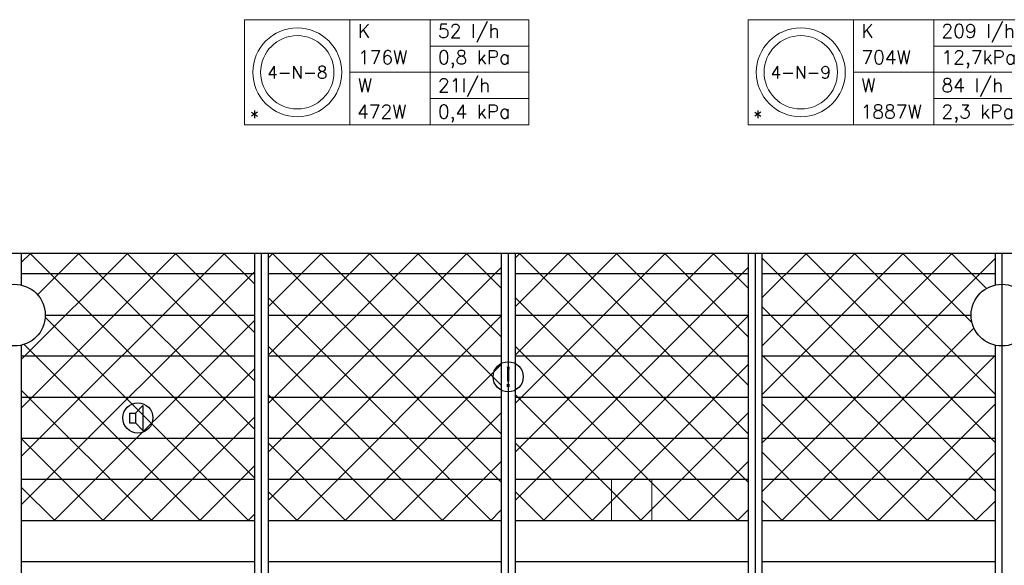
# Model space of a CAD drawing. Extents: x 51386 to 741080, y -643930 to -279818.
# Tile 19 of 34: x 349988 to 357167, y -284786 to -280806. Entities that reach past the tile are written whole.
import ezdxf
from ezdxf.enums import TextEntityAlignment as Align

# ---------------------------------------------------------------- set-up
doc = ezdxf.new("R2010")
doc.units = 0
doc.header["$LTSCALE"] = 25
for name, color, linetype in [('000Vermogens2', 7, 'CONTINUOUS'), ('KP-bandraster', 5, 'CONTINUOUS'), ('KP-lucht centreline', 2, 'CONTINUOUS'), ('KP-Melders', 3, 'CONTINUOUS'), ('KP-Oppervlak', 3, 'CONTINUOUS'), ('KP-panelen', 1, 'CONTINUOUS')]:
    doc.layers.add(name, color=color, linetype=linetype)
doc.layers.add('KP-Aluminium', color=8, linetype='CONTINUOUS', lineweight=18)
doc.layers.add('KP-Lucht retour', color=3, linetype='CONTINUOUS', lineweight=18)
doc.styles.add('arial', font='ARIAL.TTF')
doc.styles.add('VERWOL-1', font='ROMANS.SHX')
pattern_1 = [(45, (154019.77, -45455.28), (-176.7767, 176.7767), []), (135, (154019.77, -45455.28), (-176.7767, -176.7767), [])]

msp = doc.modelspace()

# ---------------------------------------------------------------- hatches: boundary and pattern name
at = {"layer": 'KP-Aluminium', "linetype": 'Continuous'}
h = msp.add_hatch(dxfattribs=at)
h.set_pattern_fill('ANSI37', color=256, scale=2000)
h.set_pattern_definition(pattern_1)
h.paths.add_polyline_path([(351699.9, -282511), (349999.9, -282511), (349999.9, -282661), (351699.9, -282661)])
h.paths.add_polyline_path([(351699.9, -282661), (349999.9, -282661), (349999.9, -282741.6, -0.350001), (350174.9, -282961), (351699.9, -282961)])
h.paths.add_polyline_path([(351699.9, -282961), (350174.9, -282961, -0.350001), (349999.9, -283180.4), (349999.9, -283261), (351699.9, -283261)])
h.paths.add_polyline_path([(351699.9, -283261), (349999.9, -283261), (349999.9, -283561), (351699.9, -283561)])
h.paths.add_polyline_path([(351699.9, -283561), (349999.9, -283561), (349999.9, -283861), (351699.9, -283861)])
h.paths.add_polyline_path([(351699.9, -283861), (349999.9, -283861), (349999.9, -284161), (351699.9, -284161)])
h.paths.add_polyline_path([(351699.9, -284161), (349999.9, -284161), (349999.9, -284461), (351699.9, -284461)])
h = msp.add_hatch(dxfattribs=at)
h.set_pattern_fill('ANSI37', color=256, scale=2000)
h.set_pattern_definition(pattern_1)
h.paths.add_polyline_path([(353499.9, -282511), (351799.9, -282511), (351799.9, -282661), (353499.9, -282661)])
h.paths.add_polyline_path([(353499.9, -282661), (351799.9, -282661), (351799.9, -282961), (353499.9, -282961)])
h.paths.add_polyline_path([(353499.9, -282961), (351799.9, -282961), (351799.9, -283261), (353499.9, -283261)])
h.paths.add_polyline_path([(353499.9, -283261), (351799.9, -283261), (351799.9, -283561), (353499.9, -283561)])
h.paths.add_polyline_path([(353499.9, -283561), (351799.9, -283561), (351799.9, -283861), (353499.9, -283861)])
h.paths.add_polyline_path([(353499.9, -283861), (351799.9, -283861), (351799.9, -284161), (353499.9, -284161)])
h.paths.add_polyline_path([(353499.9, -284161), (351799.9, -284161), (351799.9, -284461), (353499.9, -284461)])
h = msp.add_hatch(dxfattribs=at)
h.set_pattern_fill('ANSI37', color=256, scale=2000)
h.set_pattern_definition([(45, (155819.77, -45455.28), (-176.7767, 176.7767), []), (135, (155819.77, -45455.28), (-176.7767, -176.7767), [])])
h.paths.add_polyline_path([(355299.9, -282511), (353599.9, -282511), (353599.9, -282661), (355299.9, -282661)])
h.paths.add_polyline_path([(355299.9, -282661), (353599.9, -282661), (353599.9, -282961), (355299.9, -282961)])
h.paths.add_polyline_path([(355299.9, -282961), (353599.9, -282961), (353599.9, -283261), (355299.9, -283261)])
h.paths.add_polyline_path([(355299.9, -283261), (353599.9, -283261), (353599.9, -283561), (355299.9, -283561)])
h.paths.add_polyline_path([(355299.9, -283561), (353599.9, -283561), (353599.9, -283861), (355299.9, -283861)])
h.paths.add_polyline_path([(355299.9, -283861), (353599.9, -283861), (353599.9, -284161), (355299.9, -284161)])
h.paths.add_polyline_path([(355299.9, -284161), (353599.9, -284161), (353599.9, -284461), (355299.9, -284461)])
h = msp.add_hatch(dxfattribs=at)
h.set_pattern_fill('ANSI37', color=256, scale=2000)
h.set_pattern_definition(pattern_1)
h.paths.add_polyline_path([(357099.9, -282511), (355399.9, -282511), (355399.9, -282661), (357099.9, -282661)])
h.paths.add_polyline_path([(357099.9, -282741.6), (357099.9, -282661), (355399.9, -282661), (355399.9, -282961), (356924.9, -282961, -0.350001)])
h.paths.add_polyline_path([(356924.9, -282961), (355399.9, -282961), (355399.9, -283261), (357099.9, -283261), (357099.9, -283180.4, -0.350001)])
h.paths.add_polyline_path([(357099.9, -283261), (355399.9, -283261), (355399.9, -283561), (357099.9, -283561)])
h.paths.add_polyline_path([(357099.9, -283561), (355399.9, -283561), (355399.9, -283861), (357099.9, -283861)])
h.paths.add_polyline_path([(357099.9, -283861), (355399.9, -283861), (355399.9, -284161), (357099.9, -284161)])
h.paths.add_polyline_path([(357099.9, -284161), (355399.9, -284161), (355399.9, -284461), (357099.9, -284461)])

# ---------------------------------------------------------------- linework, layer by layer
at = {"layer": '000Vermogens2', "linetype": 'Continuous', "lineweight": 0}
for p, q in [((351628.4, -280805.9), (351628.4, -281573.8)), ((351628.4, -280805.9), (353701.2, -280805.9)), ((352396.2, -280805.9), (352396.2, -281573.8)), ((352981.5, -281189.8), (352981.5, -280805.9)), ((353701.2, -280805.9), (353701.2, -281573.8)), ((355299.4, -280805.9), (355299.4, -281573.8)), ((355299.4, -280805.9), (357372.3, -280805.9)), ((356067.3, -280805.9), (356067.3, -281573.8)), ((356067.3, -280805.9), (356067.3, -281573.8)), ((356652.5, -281189.8), (356652.5, -280805.9)), ((352981.5, -280997.9), (353701.2, -280997.9)), ((356652.5, -280997.9), (357372.3, -280997.9)), ((352396.2, -281189.8), (353701.2, -281189.8)), ((352981.5, -281189.8), (352981.5, -281573.8)), ((356067.3, -281189.8), (357372.3, -281189.8)), ((356652.5, -281189.8), (356652.5, -281573.8)), ((352981.5, -281381.8), (353701.2, -281381.8)), ((356652.5, -281381.8), (357372.3, -281381.8)), ((351628.4, -281573.8), (353701.2, -281573.8)), ((355299.4, -281573.8), (357372.3, -281573.8))]:
    msp.add_line(p, q, dxfattribs=at)
for centre, radius in [((352012.3, -281189.8), 324.2), ((355683.3, -281189.8), 324.2), ((352012.3, -281189.8), 267.6), ((355683.3, -281189.8), 267.6)]:
    msp.add_circle(centre, radius, dxfattribs=at)
at = {"layer": 'KP-bandraster', "linetype": 'Continuous'}
for p, q in [((349999.9, -282511), (349999.9, -282741.6)), ((351699.9, -282511), (351699.9, -290011)), ((351799.9, -282511), (351799.9, -290011)), ((353499.9, -282511), (353499.9, -290011)), ((353599.9, -282511), (353599.9, -290011)), ((355299.9, -282511), (355299.9, -290011)), ((355399.9, -282511), (355399.9, -290011)), ((357099.9, -282511), (357099.9, -282741.6)), ((349999.9, -283180.4), (349999.9, -289341.6)), ((357099.9, -283180.4), (357099.9, -289341.6))]:
    msp.add_line(p, q, dxfattribs=at)
for centre in [(349949.9, -282961), (357149.9, -282961)]:
    msp.add_circle(centre, 225, dxfattribs=at)
at = {"layer": 'KP-lucht centreline', "linetype": 'Continuous'}
for p, q in [((351749.9, -282511), (351749.9, -290011)), ((353549.9, -282511), (353549.9, -290011)), ((355349.9, -282511), (355349.9, -290011)), ((357149.9, -282511), (357149.9, -290011))]:
    msp.add_line(p, q, dxfattribs=at)
at = {"layer": 'KP-Lucht retour', "linetype": 'Continuous'}
for p, q in [((354302.3, -284161), (354302, -284461)), ((354598.1, -284161), (354302.3, -284161)), ((354598.4, -284461), (354598.1, -284161)), ((354302, -284461), (354529.9, -284461)), ((354529.9, -284461), (354598.4, -284461))]:
    msp.add_line(p, q, dxfattribs=at)
at = {"layer": 'KP-Melders', "linetype": 'Continuous'}
for p, q in [((350833.1, -283676.6), (350885.1, -283621.2)), ((350885.1, -283621.2), (350885.1, -283801.9)), ((350790.1, -283676.6), (350833.1, -283676.6)), ((350790.1, -283676.6), (350790.1, -283746.6)), ((350833.1, -283676.6), (350833.1, -283746.6)), ((350790.1, -283746.6), (350833.1, -283746.6)), ((350790.1, -283746.6), (350833.1, -283746.6)), ((350833.1, -283746.6), (350885.1, -283801.9))]:
    msp.add_line(p, q, dxfattribs=at)
for centre in [(353549.9, -283411), (350849.9, -283711)]:
    msp.add_circle(centre, 110, dxfattribs=at)
at = {"layer": 'KP-Oppervlak', "linetype": 'Continuous'}
msp.add_line((397199.9, -282511), (327899.9, -282511), dxfattribs=at)
at = {"layer": 'KP-panelen', "linetype": 'Continuous'}
for p, q in [((351699.9, -282661), (349999.9, -282661)), ((353499.9, -282661), (351799.9, -282661)), ((355299.9, -282661), (353599.9, -282661)), ((357099.9, -282661), (355399.9, -282661)), ((350174.9, -282961), (351699.9, -282961)), ((351799.9, -282961), (353499.9, -282961)), ((353599.9, -282961), (355299.9, -282961)), ((355399.9, -282961), (356924.9, -282961)), ((351699.9, -283261), (349999.9, -283261)), ((353499.9, -283261), (351799.9, -283261)), ((355299.9, -283261), (353599.9, -283261)), ((357099.9, -283261), (355399.9, -283261)), ((351699.9, -283561), (349999.9, -283561)), ((353499.9, -283561), (351799.9, -283561)), ((355299.9, -283561), (353599.9, -283561)), ((357099.9, -283561), (355399.9, -283561)), ((351699.9, -283861), (349999.9, -283861)), ((353499.9, -283861), (351799.9, -283861)), ((355299.9, -283861), (353599.9, -283861)), ((357099.9, -283861), (355399.9, -283861)), ((351699.9, -284161), (349999.9, -284161)), ((353499.9, -284161), (351799.9, -284161)), ((355299.9, -284161), (353599.9, -284161)), ((357099.9, -284161), (355399.9, -284161)), ((351699.9, -284461), (349999.9, -284461)), ((353499.9, -284461), (351799.9, -284461)), ((355299.9, -284461), (353599.9, -284461)), ((357099.9, -284461), (355399.9, -284461)), ((351699.9, -284761), (349999.9, -284761)), ((353499.9, -284761), (351799.9, -284761)), ((355299.9, -284761), (353599.9, -284761)), ((357099.9, -284761), (355399.9, -284761))]:
    msp.add_line(p, q, dxfattribs=at)

# ---------------------------------------------------------------- texts
at = {"layer": '000Vermogens2', "linetype": 'Continuous', "lineweight": 0, "style": 'VERWOL-1'}
for s, p in [('52 l/h', (353037.7, -280938)), ('209 l/h', (356708.8, -280938)), ('K', (352454, -280938)), ('K', (356125, -280938)), ('176W', (352454, -281129.9)), ('0,8 kPa', (353037.7, -281129.9)), ('704W', (356125, -281129.9)), ('12,7kPa', (356708.8, -281129.9)), ('W', (352454, -281334.3)), ('21l/h', (353037.7, -281334.3)), ('W', (356125, -281334.3)), ('84 l/h', (356708.8, -281334.3)), ('*', (351665.3, -281567.4)), ('472W', (352447.9, -281526.3)), ('0,4 kPa', (353037.7, -281526.3)), ('*', (355336.3, -281567.4)), ('1887W', (356118.9, -281526.3)), ('2,3 kPa', (356708.8, -281526.3))]:
    msp.add_text(s, height=100, dxfattribs=at).set_placement(p)
for s, p in [('4-N-8', (352012.3, -281189.8)), ('4-N-9', (355683.3, -281189.8))]:
    msp.add_text(s, height=90, dxfattribs=at).set_placement(p, align=Align.MIDDLE_CENTER)
at = {"layer": 'KP-Melders', "linetype": 'Continuous', "insert": (353549.9, -283411), "char_height": 150, "attachment_point": 5, "style": 'arial'}
msp.add_mtext('\\A1;!', dxfattribs=at)

doc.saveas('drawing.dxf')
